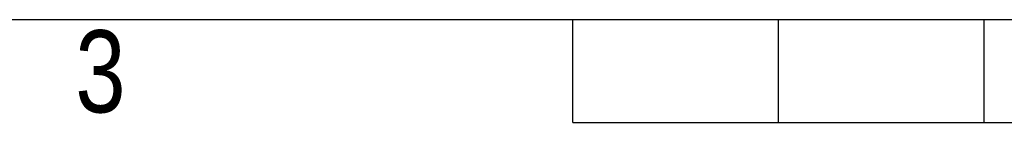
# Model space of a CAD drawing. Header units: millimetres. Extents: x 0 to 420, y 0 to 297.
# Tile 5 of 56: x 130 to 180, y 0 to 5. Entities that reach past the tile are written whole.
import ezdxf

# ---------------------------------------------------------------- set-up
doc = ezdxf.new("R2010")
doc.units = ezdxf.units.MM
doc.layers.add('CARTIGLIO', color=140, linetype='Continuous')
doc.styles.add('SLDTEXTSTYLE2', font='TXT', dxfattribs={"width": 0.821468})

msp = doc.modelspace()

# ---------------------------------------------------------------- linework, layer by layer
at = {"layer": 'CARTIGLIO', "linetype": 'Continuous'}
for p, q in [((5.1801, 5.171), (414.8274, 5.171)), ((158.2616, -0.0032), (158.2616, 5.171)), ((168.61, -0.0032), (168.61, 5.171)), ((178.9585, -0.0032), (178.9585, 5.171)), ((158.2616, -0.0032), (261.7459, -0.0032))]:
    msp.add_line(p, q, dxfattribs=at)

# ---------------------------------------------------------------- texts
at = {"layer": 'CARTIGLIO', "insert": (134.4919, 4.6371), "char_height": 4.1394, "attachment_point": 2, "style": 'SLDTEXTSTYLE2'}
msp.add_mtext('3', dxfattribs=at)

doc.saveas('drawing.dxf')
